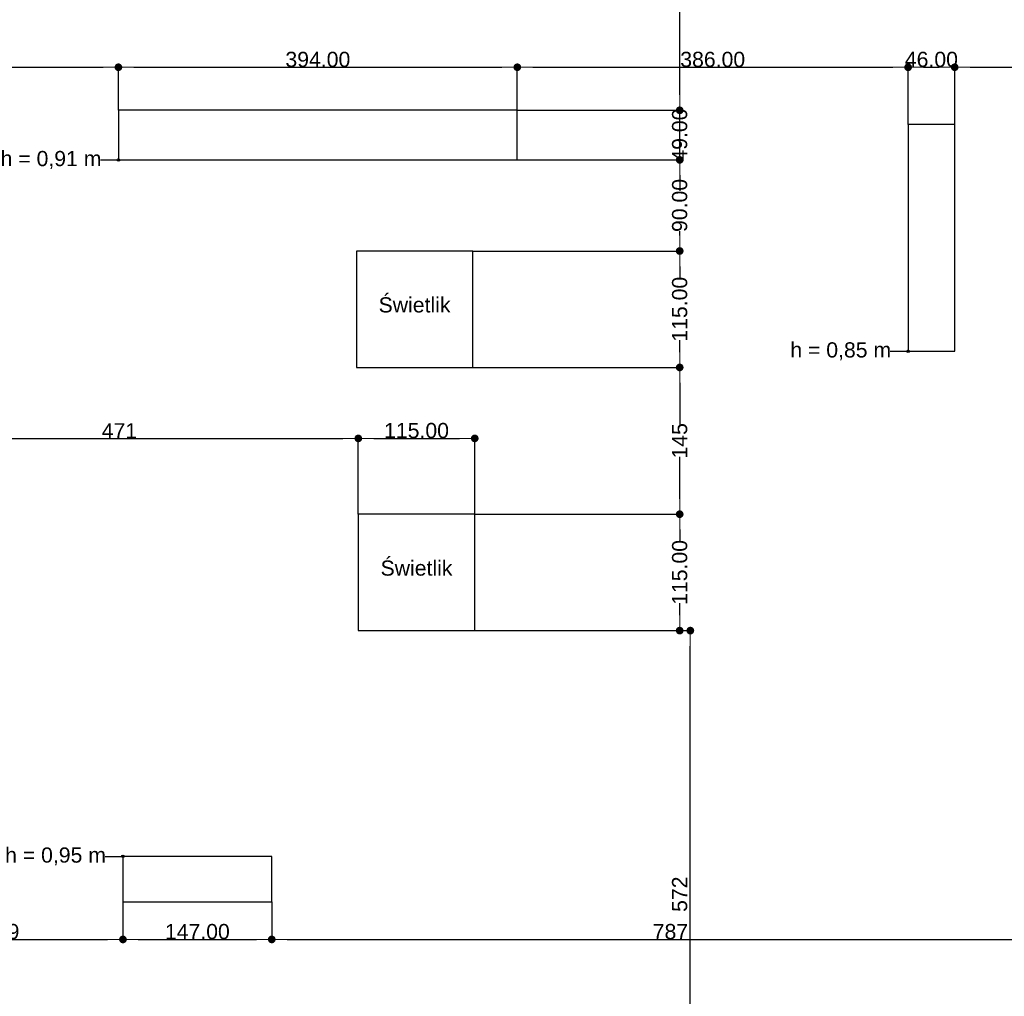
# Model space of a CAD drawing. Header units: millimetres. Extents: x -175445 to -20415, y -559200 to 231527.
# Tile 107 of 256: x -103991 to -94265, y -239425 to -229777. Entities that reach past the tile are written whole.
import ezdxf

# ---------------------------------------------------------------- set-up
doc = ezdxf.new("R2010")
doc.units = ezdxf.units.MM
doc.header["$MEASUREMENT"] = 0
doc.linetypes.add('Wipeout_Contour', pattern=[1000, 0, -1000])
for name, color, linetype in [('Linia', 7, 'Continuous'), ('Słup', 7, 'Continuous'), ('Tekst', 7, 'Continuous'), ('Wymiary', 63, 'Continuous')]:
    doc.layers.add(name, color=color, linetype=linetype)
doc.styles.add('Arial', font='txt')
doc.styles.add('Times new roman', font='txt')
doc.dimstyles.new('GENERATED_STYLE__1', dxfattribs={"dimtxt": 150, "dimasz": 152, "dimexe": 0.18, "dimexo": 0, "dimgap": 0.09, "dimtad": 1, "dimtih": 1, "dimtoh": 1, "dimlfac": 0.1, "dimzin": 0, "dimdsep": 46, "dimtxsty": 'Arial', "dimblk": 'ARROWHEAD_11', "dimblk1": 'ARROWHEAD_11', "dimblk2": 'ARROWHEAD_11', "dimcen": 0.09, "dimclrd": 114, "dimclre": 114, "dimclrt": 114, "dimazin": 0, "dimtfac": 1, "dimtdec": 4, "dimtmove": 0, "dimatfit": 3, "dimfxl": 1, "dimtolj": 1, "dimtzin": 0, "dimarcsym": 0})
doc.dimstyles.new('GENERATED_STYLE__2', dxfattribs={"dimtxt": 150, "dimasz": 152, "dimexe": 0.18, "dimexo": 0, "dimgap": 0.09, "dimtad": 1, "dimlfac": 0.1, "dimzin": 0, "dimdsep": 46, "dimtxsty": 'Arial', "dimblk": 'ARROWHEAD_11', "dimblk1": 'ARROWHEAD_11', "dimblk2": 'ARROWHEAD_11', "dimcen": 0.09, "dimclrd": 114, "dimclre": 114, "dimclrt": 114, "dimazin": 0, "dimtfac": 1, "dimtdec": 4, "dimtmove": 0, "dimatfit": 3, "dimfxl": 1, "dimtolj": 1, "dimtzin": 0, "dimarcsym": 0})
doc.dimstyles.new('GENERATED_STYLE__3', dxfattribs={"dimtxt": 150, "dimasz": 152, "dimexe": 0.18, "dimexo": 0, "dimgap": 0.09, "dimtad": 1, "dimlfac": 0.1, "dimzin": 0, "dimdsep": 46, "dimtxsty": 'Arial', "dimblk": 'ARROWHEAD_11', "dimblk1": 'ARROWHEAD_11', "dimblk2": 'ARROWHEAD_11', "dimcen": 0.09, "dimclrd": 114, "dimclre": 114, "dimclrt": 114, "dimazin": 0, "dimtfac": 1, "dimtdec": 4, "dimtmove": 2, "dimatfit": 3, "dimfxl": 1, "dimtolj": 1, "dimtzin": 0, "dimarcsym": 0})

# ---------------------------------------------------------------- blocks, each defined once
blk = doc.blocks.new('ARROWHEAD_11')
at = {"color": 0, "linetype": 'Continuous', "lineweight": 0}
blk.add_line((0, 0), (-1, 0), dxfattribs=at)
at = {"color": 0, "linetype": 'Continuous', "lineweight": 0, "const_width": 0.25, "flags": 128}
blk.add_lwpolyline([(-0.125, 0, 1), (0.125, 0, 1)], format="xyb", close=True, dxfattribs=at)
blk = doc.blocks.new('*D4026')
at = {"layer": 'Defpoints', "color": 0}
for p in [(-105365.5, -236792.9), (-102970.8, -238492.5), (-102970.8, -238862.9)]:
    blk.add_point(p, dxfattribs=at)
at = {"layer": 'Wymiary', "color": 114, "lineweight": -2}
for p, q in [((-105365.5, -236792.9), (-105365.5, -238863.1)), ((-102970.8, -238492.5), (-102970.8, -238863.1)), ((-105213.5, -238862.9), (-103122.8, -238862.9))]:
    blk.add_line(p, q, dxfattribs=at)
at = {"layer": 'Wymiary', "color": 114, "lineweight": -2, "xscale": 152, "yscale": 152, "zscale": 152, "rotation": 180}
blk.add_blockref('ARROWHEAD_11', (-105365.5, -238862.9), dxfattribs=at)
at = {"layer": 'Wymiary', "color": 114, "lineweight": -2, "xscale": 152, "yscale": 152, "zscale": 152}
blk.add_blockref('ARROWHEAD_11', (-102970.8, -238862.9), dxfattribs=at)
at = {"layer": 'Wymiary', "color": 114, "lineweight": 13, "insert": (-104168.1, -238786.2), "char_height": 150, "attachment_point": 5, "style": 'Arial'}
blk.add_mtext('\\A1;239', dxfattribs=at)
blk = doc.blocks.new('*D4027')
at = {"layer": 'Defpoints', "color": 0}
for p in [(-102970.8, -238492.5), (-101500.8, -238492.5), (-101500.8, -238862.9)]:
    blk.add_point(p, dxfattribs=at)
at = {"layer": 'Wymiary', "color": 114, "lineweight": -2}
for p, q in [((-102970.8, -238492.5), (-102970.8, -238863.1)), ((-101500.8, -238492.5), (-101500.8, -238863.1)), ((-102818.8, -238862.9), (-101652.8, -238862.9))]:
    blk.add_line(p, q, dxfattribs=at)
at = {"layer": 'Wymiary', "color": 114, "lineweight": -2, "xscale": 152, "yscale": 152, "zscale": 152, "rotation": 180}
blk.add_blockref('ARROWHEAD_11', (-102970.8, -238862.9), dxfattribs=at)
at = {"layer": 'Wymiary', "color": 114, "lineweight": -2, "xscale": 152, "yscale": 152, "zscale": 152}
blk.add_blockref('ARROWHEAD_11', (-101500.8, -238862.9), dxfattribs=at)
at = {"layer": 'Wymiary', "color": 114, "lineweight": 13, "insert": (-102235.8, -238786.2), "char_height": 150, "attachment_point": 5, "style": 'Arial'}
blk.add_mtext('\\A1;147.00', dxfattribs=at)
blk = doc.blocks.new('*D4028')
at = {"layer": 'Defpoints', "color": 0}
for p in [(-93625.5, -237942.5), (-101500.8, -238492.5), (-93625.5, -238862.9)]:
    blk.add_point(p, dxfattribs=at)
at = {"layer": 'Wymiary', "color": 114, "lineweight": -2}
for p, q in [((-93625.5, -237942.5), (-93625.5, -238863.1)), ((-101500.8, -238492.5), (-101500.8, -238863.1)), ((-101348.8, -238862.9), (-93777.5, -238862.9))]:
    blk.add_line(p, q, dxfattribs=at)
at = {"layer": 'Wymiary', "color": 114, "lineweight": -2, "xscale": 152, "yscale": 152, "zscale": 152, "rotation": 180}
blk.add_blockref('ARROWHEAD_11', (-101500.8, -238862.9), dxfattribs=at)
at = {"layer": 'Wymiary', "color": 114, "lineweight": -2, "xscale": 152, "yscale": 152, "zscale": 152}
blk.add_blockref('ARROWHEAD_11', (-93625.5, -238862.9), dxfattribs=at)
at = {"layer": 'Wymiary', "color": 114, "lineweight": 13, "insert": (-97563.1, -238786.2), "char_height": 150, "attachment_point": 5, "style": 'Arial'}
blk.add_mtext('\\A1;787', dxfattribs=at)
blk = doc.blocks.new('*D4049')
at = {"layer": 'Defpoints', "color": 0}
for p in [(-99496, -235812.4), (-97366.6, -235812.4), (-99575.5, -241532.5)]:
    blk.add_point(p, dxfattribs=at)
at = {"layer": 'Wymiary', "color": 114, "lineweight": -2}
for p, q in [((-99496, -235812.4), (-97366.4, -235812.4)), ((-97366.6, -241380.5), (-97366.6, -235964.4)), ((-99575.5, -241532.5), (-97366.4, -241532.5))]:
    blk.add_line(p, q, dxfattribs=at)
at = {"layer": 'Wymiary', "color": 114, "lineweight": -2, "xscale": 152, "yscale": 152, "zscale": 152}
for p, rotation in [((-97366.6, -235812.4), 90), ((-97366.6, -241532.5), 270)]:
    blk.add_blockref('ARROWHEAD_11', p, dxfattribs=dict(at, rotation=rotation))
at = {"layer": 'Wymiary', "color": 114, "lineweight": 13, "insert": (-97471.6, -238416), "char_height": 150, "attachment_point": 5, "rotation": 90, "style": 'Arial'}
blk.add_mtext('\\A1;572', dxfattribs=at)
blk = doc.blocks.new('*D4050')
at = {"layer": 'Defpoints', "color": 0}
for p in [(-99496, -234662.4), (-97471.6, -234662.4), (-99496, -235812.4)]:
    blk.add_point(p, dxfattribs=at)
at = {"layer": 'Wymiary', "color": 114, "lineweight": -2}
for p, q in [((-99496, -234662.4), (-97471.4, -234662.4)), ((-97471.6, -234814.4), (-97471.6, -234933.2)), ((-97471.6, -235660.4), (-97471.6, -235541.5)), ((-99496, -235812.4), (-97471.4, -235812.4))]:
    blk.add_line(p, q, dxfattribs=at)
at = {"layer": 'Wymiary', "color": 114, "lineweight": -2, "xscale": 152, "yscale": 152, "zscale": 152}
for p, rotation in [((-97471.6, -234662.4), 90), ((-97471.6, -235812.4), 270)]:
    blk.add_blockref('ARROWHEAD_11', p, dxfattribs=dict(at, rotation=rotation))
at = {"layer": 'Wymiary', "color": 114, "lineweight": 13, "insert": (-97471.6, -235237.4), "char_height": 150, "attachment_point": 5, "rotation": 90, "style": 'Arial'}
blk.add_mtext('\\A1;115.00', dxfattribs=at)
blk = doc.blocks.new('*D4051')
at = {"layer": 'Defpoints', "color": 0}
for p in [(-99515.5, -233212.5), (-97471.6, -233212.5), (-99496, -234662.4)]:
    blk.add_point(p, dxfattribs=at)
at = {"layer": 'Wymiary', "color": 114, "lineweight": -2}
for p, q in [((-99515.5, -233212.5), (-97471.4, -233212.5)), ((-97471.6, -233364.5), (-97471.6, -233778.1)), ((-97471.6, -234510.4), (-97471.6, -234096.7)), ((-99496, -234662.4), (-97471.4, -234662.4))]:
    blk.add_line(p, q, dxfattribs=at)
at = {"layer": 'Wymiary', "color": 114, "lineweight": -2, "xscale": 152, "yscale": 152, "zscale": 152}
for p, rotation in [((-97471.6, -233212.5), 90), ((-97471.6, -234662.4), 270)]:
    blk.add_blockref('ARROWHEAD_11', p, dxfattribs=dict(at, rotation=rotation))
at = {"layer": 'Wymiary', "color": 114, "lineweight": 13, "insert": (-97471.6, -233937.4), "char_height": 150, "attachment_point": 5, "rotation": 90, "style": 'Arial'}
blk.add_mtext('\\A1;145', dxfattribs=at)
blk = doc.blocks.new('*D4052')
at = {"layer": 'Defpoints', "color": 0}
for p in [(-99515.5, -232062.5), (-97471.6, -232062.5), (-99515.5, -233212.5)]:
    blk.add_point(p, dxfattribs=at)
at = {"layer": 'Wymiary', "color": 114, "lineweight": -2}
for p, q in [((-99515.5, -232062.5), (-97471.4, -232062.5)), ((-97471.6, -232214.5), (-97471.6, -232333.4)), ((-97471.6, -233060.5), (-97471.6, -232941.6)), ((-99515.5, -233212.5), (-97471.4, -233212.5))]:
    blk.add_line(p, q, dxfattribs=at)
at = {"layer": 'Wymiary', "color": 114, "lineweight": -2, "xscale": 152, "yscale": 152, "zscale": 152}
for p, rotation in [((-97471.6, -232062.5), 90), ((-97471.6, -233212.5), 270)]:
    blk.add_blockref('ARROWHEAD_11', p, dxfattribs=dict(at, rotation=rotation))
at = {"layer": 'Wymiary', "color": 114, "lineweight": 13, "insert": (-97471.6, -232637.5), "char_height": 150, "attachment_point": 5, "rotation": 90, "style": 'Arial'}
blk.add_mtext('\\A1;115.00', dxfattribs=at)
blk = doc.blocks.new('*D4053')
at = {"layer": 'Defpoints', "color": 0}
for p in [(-99075.5, -231162.5), (-97471.6, -231162.5), (-99515.5, -232062.5)]:
    blk.add_point(p, dxfattribs=at)
at = {"layer": 'Wymiary', "color": 114, "lineweight": -2}
for p, q in [((-99075.5, -231162.5), (-97471.4, -231162.5)), ((-97471.6, -231314.5), (-97471.6, -231359.6)), ((-97471.6, -231910.5), (-97471.6, -231865.4)), ((-99515.5, -232062.5), (-97471.4, -232062.5))]:
    blk.add_line(p, q, dxfattribs=at)
at = {"layer": 'Wymiary', "color": 114, "lineweight": -2, "xscale": 152, "yscale": 152, "zscale": 152}
for p, rotation in [((-97471.6, -231162.5), 90), ((-97471.6, -232062.5), 270)]:
    blk.add_blockref('ARROWHEAD_11', p, dxfattribs=dict(at, rotation=rotation))
at = {"layer": 'Wymiary', "color": 114, "lineweight": 13, "insert": (-97471.6, -231612.5), "char_height": 150, "attachment_point": 5, "rotation": 90, "style": 'Arial'}
blk.add_mtext('\\A1;90.00', dxfattribs=at)
blk = doc.blocks.new('*D4054')
at = {"layer": 'Defpoints', "color": 0}
for p in [(-99075.5, -230672.5), (-97471.6, -230672.5), (-99075.5, -231162.5)]:
    blk.add_point(p, dxfattribs=at)
at = {"layer": 'Wymiary', "color": 114, "lineweight": -2}
for p, q in [((-97471.6, -230520.5), (-97471.6, -230368.5)), ((-99075.5, -230672.5), (-97471.4, -230672.5)), ((-97471.6, -231162.5), (-97471.6, -230672.5)), ((-99075.5, -231162.5), (-97471.4, -231162.5)), ((-97471.6, -231314.5), (-97471.6, -231466.5))]:
    blk.add_line(p, q, dxfattribs=at)
at = {"layer": 'Wymiary', "color": 114, "lineweight": -2, "xscale": 152, "yscale": 152, "zscale": 152}
for p, rotation in [((-97471.6, -230672.5), 270), ((-97471.6, -231162.5), 90)]:
    blk.add_blockref('ARROWHEAD_11', p, dxfattribs=dict(at, rotation=rotation))
at = {"layer": 'Wymiary', "color": 114, "lineweight": 13, "insert": (-97471.6, -230917.5), "char_height": 150, "attachment_point": 5, "rotation": 90, "style": 'Arial'}
blk.add_mtext('\\A1;49.00', dxfattribs=at)
blk = doc.blocks.new('*D4055')
at = {"layer": 'Defpoints', "color": 0}
for p in [(-97471.6, -224709.3), (-97336.6, -224709.3), (-99075.5, -230672.5)]:
    blk.add_point(p, dxfattribs=at)
at = {"layer": 'Wymiary', "color": 114, "lineweight": -2}
for p, q in [((-97336.6, -224709.3), (-97471.8, -224709.3)), ((-97471.6, -224861.3), (-97471.6, -227525.2)), ((-97471.6, -230520.5), (-97471.6, -227856.6)), ((-99075.5, -230672.5), (-97471.4, -230672.5))]:
    blk.add_line(p, q, dxfattribs=at)
at = {"layer": 'Wymiary', "color": 114, "lineweight": -2, "xscale": 152, "yscale": 152, "zscale": 152}
for p, rotation in [((-97471.6, -224709.3), 90), ((-97471.6, -230672.5), 270)]:
    blk.add_blockref('ARROWHEAD_11', p, dxfattribs=dict(at, rotation=rotation))
at = {"layer": 'Wymiary', "color": 114, "lineweight": 13, "insert": (-97471.6, -227690.9), "char_height": 150, "attachment_point": 5, "rotation": 90, "style": 'Arial'}
blk.add_mtext('\\A1;596', dxfattribs=at)
blk = doc.blocks.new('*D4076')
at = {"layer": 'Defpoints', "color": 0}
for p in [(-103015.5, -230247.3), (-103015.5, -230672.5), (-106035.5, -232022.9)]:
    blk.add_point(p, dxfattribs=at)
at = {"layer": 'Wymiary', "color": 114, "lineweight": -2}
for p, q in [((-106035.5, -232022.9), (-106035.5, -230247.1)), ((-105883.5, -230247.3), (-103167.5, -230247.3)), ((-103015.5, -230672.5), (-103015.5, -230247.1))]:
    blk.add_line(p, q, dxfattribs=at)
at = {"layer": 'Wymiary', "color": 114, "lineweight": -2, "xscale": 152, "yscale": 152, "zscale": 152, "rotation": 180}
blk.add_blockref('ARROWHEAD_11', (-106035.5, -230247.3), dxfattribs=at)
at = {"layer": 'Wymiary', "color": 114, "lineweight": -2, "xscale": 152, "yscale": 152, "zscale": 152}
blk.add_blockref('ARROWHEAD_11', (-103015.5, -230247.3), dxfattribs=at)
at = {"layer": 'Wymiary', "color": 114, "lineweight": 13, "insert": (-104525.5, -230170.6), "char_height": 150, "attachment_point": 5, "style": 'Arial'}
blk.add_mtext('\\A1;302.00', dxfattribs=at)
blk = doc.blocks.new('*D4077')
at = {"layer": 'Defpoints', "color": 0}
for p in [(-99075.5, -230247.3), (-103015.5, -230672.5), (-99075.5, -230672.5)]:
    blk.add_point(p, dxfattribs=at)
at = {"layer": 'Wymiary', "color": 114, "lineweight": -2}
for p, q in [((-103015.5, -230672.5), (-103015.5, -230247.1)), ((-102863.5, -230247.3), (-99227.5, -230247.3)), ((-99075.5, -230672.5), (-99075.5, -230247.1))]:
    blk.add_line(p, q, dxfattribs=at)
at = {"layer": 'Wymiary', "color": 114, "lineweight": -2, "xscale": 152, "yscale": 152, "zscale": 152, "rotation": 180}
blk.add_blockref('ARROWHEAD_11', (-103015.5, -230247.3), dxfattribs=at)
at = {"layer": 'Wymiary', "color": 114, "lineweight": -2, "xscale": 152, "yscale": 152, "zscale": 152}
blk.add_blockref('ARROWHEAD_11', (-99075.5, -230247.3), dxfattribs=at)
at = {"layer": 'Wymiary', "color": 114, "lineweight": 13, "insert": (-101045.5, -230170.6), "char_height": 150, "attachment_point": 5, "style": 'Arial'}
blk.add_mtext('\\A1;394.00', dxfattribs=at)
blk = doc.blocks.new('*D4078')
at = {"layer": 'Defpoints', "color": 0}
for p in [(-95215.5, -230247.3), (-99075.5, -230672.5), (-95215.5, -230812.5)]:
    blk.add_point(p, dxfattribs=at)
at = {"layer": 'Wymiary', "color": 114, "lineweight": -2}
for p, q in [((-99075.5, -230672.5), (-99075.5, -230247.1)), ((-98923.5, -230247.3), (-95367.5, -230247.3)), ((-95215.5, -230812.5), (-95215.5, -230247.1))]:
    blk.add_line(p, q, dxfattribs=at)
at = {"layer": 'Wymiary', "color": 114, "lineweight": -2, "xscale": 152, "yscale": 152, "zscale": 152, "rotation": 180}
blk.add_blockref('ARROWHEAD_11', (-99075.5, -230247.3), dxfattribs=at)
at = {"layer": 'Wymiary', "color": 114, "lineweight": -2, "xscale": 152, "yscale": 152, "zscale": 152}
blk.add_blockref('ARROWHEAD_11', (-95215.5, -230247.3), dxfattribs=at)
at = {"layer": 'Wymiary', "color": 114, "lineweight": 13, "insert": (-97145.5, -230170.6), "char_height": 150, "attachment_point": 5, "style": 'Arial'}
blk.add_mtext('\\A1;386.00', dxfattribs=at)
blk = doc.blocks.new('*D4079')
at = {"layer": 'Defpoints', "color": 0}
for p in [(-94755.5, -230247.3), (-95215.5, -230812.5), (-94755.5, -230812.5)]:
    blk.add_point(p, dxfattribs=at)
at = {"layer": 'Wymiary', "color": 114, "lineweight": -2}
for p, q in [((-95215.5, -230812.5), (-95215.5, -230247.1)), ((-95063.5, -230247.3), (-94907.5, -230247.3)), ((-94755.5, -230812.5), (-94755.5, -230247.1))]:
    blk.add_line(p, q, dxfattribs=at)
at = {"layer": 'Wymiary', "color": 114, "lineweight": -2, "xscale": 152, "yscale": 152, "zscale": 152, "rotation": 180}
blk.add_blockref('ARROWHEAD_11', (-95215.5, -230247.3), dxfattribs=at)
at = {"layer": 'Wymiary', "color": 114, "lineweight": -2, "xscale": 152, "yscale": 152, "zscale": 152}
blk.add_blockref('ARROWHEAD_11', (-94755.5, -230247.3), dxfattribs=at)
at = {"layer": 'Wymiary', "color": 114, "lineweight": 13, "insert": (-94985.5, -230170.6), "char_height": 150, "attachment_point": 5, "style": 'Arial'}
blk.add_mtext('\\A1;46.00', dxfattribs=at)
blk = doc.blocks.new('*D4080')
at = {"layer": 'Defpoints', "color": 0}
for p in [(-92915.5, -230247.3), (-92915.5, -230712.5), (-94755.5, -230812.5)]:
    blk.add_point(p, dxfattribs=at)
at = {"layer": 'Wymiary', "color": 114, "lineweight": -2}
for p, q in [((-94755.5, -230812.5), (-94755.5, -230247.1)), ((-94603.5, -230247.3), (-93067.5, -230247.3)), ((-92915.5, -230712.5), (-92915.5, -230247.1))]:
    blk.add_line(p, q, dxfattribs=at)
at = {"layer": 'Wymiary', "color": 114, "lineweight": -2, "xscale": 152, "yscale": 152, "zscale": 152, "rotation": 180}
blk.add_blockref('ARROWHEAD_11', (-94755.5, -230247.3), dxfattribs=at)
at = {"layer": 'Wymiary', "color": 114, "lineweight": -2, "xscale": 152, "yscale": 152, "zscale": 152}
blk.add_blockref('ARROWHEAD_11', (-92915.5, -230247.3), dxfattribs=at)
at = {"layer": 'Wymiary', "color": 114, "lineweight": 13, "insert": (-93835.5, -230170.6), "char_height": 150, "attachment_point": 5, "style": 'Arial'}
blk.add_mtext('\\A1;184.00', dxfattribs=at)
blk = doc.blocks.new('*D4094')
at = {"layer": 'Defpoints', "color": 0}
for p in [(-156154, -232007.7), (-69175.5, -241776.5), (-69175.5, -249034)]:
    blk.add_point(p, dxfattribs=at)
at = {"layer": 'Wymiary', "color": 114, "lineweight": -2}
for p, q in [((-156154, -232007.7), (-156154, -249034.2)), ((-69175.5, -241776.5), (-69175.5, -249034.2)), ((-156002, -249034), (-69327.5, -249034))]:
    blk.add_line(p, q, dxfattribs=at)
at = {"layer": 'Wymiary', "color": 114, "lineweight": -2, "xscale": 152, "yscale": 152, "zscale": 152, "rotation": 180}
blk.add_blockref('ARROWHEAD_11', (-156154, -249034), dxfattribs=at)
at = {"layer": 'Wymiary', "color": 114, "lineweight": -2, "xscale": 152, "yscale": 152, "zscale": 152}
blk.add_blockref('ARROWHEAD_11', (-69175.5, -249034), dxfattribs=at)
at = {"layer": 'Wymiary', "color": 114, "lineweight": 13, "insert": (-112664.7, -248957.3), "char_height": 150, "attachment_point": 5, "style": 'Arial'}
blk.add_mtext('\\A1;8697', dxfattribs=at)
blk = doc.blocks.new('*D4108')
at = {"layer": 'Defpoints', "color": 0}
for p in [(-100646, -233913.5), (-100646, -234662.4), (-105365.5, -236792.9)]:
    blk.add_point(p, dxfattribs=at)
at = {"layer": 'Wymiary', "color": 114, "lineweight": -2}
for p, q in [((-105365.5, -236792.9), (-105365.5, -233913.3)), ((-105213.5, -233913.5), (-100798, -233913.5)), ((-100646, -234662.4), (-100646, -233913.3))]:
    blk.add_line(p, q, dxfattribs=at)
at = {"layer": 'Wymiary', "color": 114, "lineweight": -2, "xscale": 152, "yscale": 152, "zscale": 152, "rotation": 180}
blk.add_blockref('ARROWHEAD_11', (-105365.5, -233913.5), dxfattribs=at)
at = {"layer": 'Wymiary', "color": 114, "lineweight": -2, "xscale": 152, "yscale": 152, "zscale": 152}
blk.add_blockref('ARROWHEAD_11', (-100646, -233913.5), dxfattribs=at)
at = {"layer": 'Wymiary', "color": 114, "lineweight": 13, "insert": (-103005.8, -233838.1), "char_height": 150, "attachment_point": 5, "style": 'Arial'}
blk.add_mtext('\\A1;471', dxfattribs=at)
blk = doc.blocks.new('*D4109')
at = {"layer": 'Defpoints', "color": 0}
for p in [(-99496, -233913.5), (-100646, -234662.4), (-99496, -234662.4)]:
    blk.add_point(p, dxfattribs=at)
at = {"layer": 'Wymiary', "color": 114, "lineweight": -2}
for p, q in [((-100646, -234662.4), (-100646, -233913.3)), ((-100494, -233913.5), (-99648, -233913.5)), ((-99496, -234662.4), (-99496, -233913.3))]:
    blk.add_line(p, q, dxfattribs=at)
at = {"layer": 'Wymiary', "color": 114, "lineweight": -2, "xscale": 152, "yscale": 152, "zscale": 152, "rotation": 180}
blk.add_blockref('ARROWHEAD_11', (-100646, -233913.5), dxfattribs=at)
at = {"layer": 'Wymiary', "color": 114, "lineweight": -2, "xscale": 152, "yscale": 152, "zscale": 152}
blk.add_blockref('ARROWHEAD_11', (-99496, -233913.5), dxfattribs=at)
at = {"layer": 'Wymiary', "color": 114, "lineweight": 13, "insert": (-100071, -233836.8), "char_height": 150, "attachment_point": 5, "style": 'Arial'}
blk.add_mtext('\\A1;115.00', dxfattribs=at)

msp = doc.modelspace()

# ---------------------------------------------------------------- texts
at = {"layer": 'Tekst', "char_height": 150, "attachment_point": 2, "style": 'Times new roman'}
for s, insert in [('\\A1;{\\fArial|b0|i0|c0|p38;h = 0,91 m}', (-103681.2, -231074.2)), ('\\A1;{\\fArial|b0|i0|c0|p38;h = 0,85 m}', (-95881.202, -232964.2)), ('\\A1;{\\fArial|b0|i0|c0|p38;h = 0,95 m}', (-103636.542, -237954.2))]:
    msp.add_mtext(s, dxfattribs=dict(at, insert=insert))

# ---------------------------------------------------------------- wipeouts: each hides what was drawn before it
at = {"color": 254, "linetype": 'Wipeout_Contour', "lineweight": 0, "ltscale": 417137.581815}
msp.add_wipeout([(-103015.476, -230672.5), (-103015.476, -231162.5), (-99075.476, -231162.5), (-99075.476, -230672.5)], dxfattribs=at).dxf.layer = 'Słup'
at = {"color": 254, "linetype": 'Wipeout_Contour', "lineweight": 0, "ltscale": 392837.821599}
msp.add_wipeout([(-95215.476, -233052.5), (-94755.476, -233052.5), (-94755.476, -230812.5), (-95215.476, -230812.5)], dxfattribs=at).dxf.layer = 'Słup'
at = {"color": 254, "linetype": 'Wipeout_Contour', "lineweight": 0, "ltscale": 411446.111291}
msp.add_wipeout([(-100665.476, -233212.5), (-99515.476, -233212.5), (-99515.476, -232062.5), (-100665.476, -232062.5)], dxfattribs=at).dxf.layer = 'Słup'
at = {"color": 254, "linetype": 'Wipeout_Contour', "lineweight": 0, "ltscale": 408471.046839}
msp.add_wipeout([(-100646.041, -235812.369), (-99496.041, -235812.369), (-99496.041, -234662.369), (-100646.041, -234662.369)], dxfattribs=at).dxf.layer = 'Słup'
at = {"color": 254, "linetype": 'Wipeout_Contour', "lineweight": 0, "ltscale": 413808.543756}
msp.add_wipeout([(-102970.816, -238042.5), (-102970.816, -238492.5), (-101500.816, -238492.5), (-101500.816, -238042.5)], dxfattribs=at).dxf.layer = 'Słup'

# ---------------------------------------------------------------- next in the draw order: hatches: boundary and pattern name
at = {"layer": 'Linia', "linetype": 'Continuous'}
for points in [[(-103002.976, -231162.5), (-103003.927, -231157.716), (-103006.637, -231153.661), (-103010.692, -231150.951), (-103015.476, -231150), (-103020.259, -231150.951), (-103024.314, -231153.661), (-103027.024, -231157.716), (-103027.976, -231162.5), (-103027.024, -231167.283), (-103024.314, -231171.339), (-103020.259, -231174.048), (-103015.476, -231175), (-103010.692, -231174.048), (-103006.637, -231171.339), (-103003.927, -231167.283)], [(-95202.976, -233052.5), (-95203.927, -233047.716), (-95206.637, -233043.661), (-95210.692, -233040.951), (-95215.476, -233040), (-95220.259, -233040.951), (-95224.314, -233043.661), (-95227.024, -233047.716), (-95227.976, -233052.5), (-95227.024, -233057.283), (-95224.314, -233061.339), (-95220.259, -233064.048), (-95215.476, -233065), (-95210.692, -233064.048), (-95206.637, -233061.339), (-95203.927, -233057.283)], [(-102958.316, -238042.5), (-102959.268, -238037.716), (-102961.977, -238033.661), (-102966.033, -238030.951), (-102970.816, -238030), (-102975.6, -238030.951), (-102979.655, -238033.661), (-102982.365, -238037.716), (-102983.316, -238042.5), (-102982.365, -238047.283), (-102979.655, -238051.339), (-102975.6, -238054.048), (-102970.816, -238055), (-102966.033, -238054.048), (-102961.977, -238051.339), (-102959.268, -238047.283)]]:
    msp.add_hatch(color=256, dxfattribs=at).paths.add_polyline_path(points)

# ---------------------------------------------------------------- next in the draw order: linework, layer by layer
at = {"layer": 'Linia'}
for p, q in [((-103192.284, -231162.5), (-103027.976, -231162.5)), ((-95392.284, -233052.5), (-95227.976, -233052.5)), ((-103147.625, -238042.5), (-102983.316, -238042.5))]:
    msp.add_line(p, q, dxfattribs=at)
for centre in [(-103015.476, -231162.5), (-95215.476, -233052.5), (-102970.816, -238042.5)]:
    msp.add_circle(centre, 12.5, dxfattribs=at)
at = {"layer": 'Słup'}
for p, q in [((-103015.476, -230672.5), (-103015.476, -231162.5)), ((-99075.476, -230672.5), (-103015.476, -230672.5)), ((-99075.476, -231162.5), (-99075.476, -230672.5)), ((-94755.476, -230812.5), (-95215.476, -230812.5)), ((-95215.476, -230812.5), (-95215.476, -233052.5)), ((-94755.476, -233052.5), (-94755.476, -230812.5)), ((-103015.476, -231162.5), (-99075.476, -231162.5)), ((-99515.476, -232062.5), (-100665.476, -232062.5)), ((-100665.476, -232062.5), (-100665.476, -233212.5)), ((-99515.476, -233212.5), (-99515.476, -232062.5)), ((-95215.476, -233052.5), (-94755.476, -233052.5)), ((-100665.476, -233212.5), (-99515.476, -233212.5)), ((-99496.041, -234662.369), (-100646.041, -234662.369)), ((-100646.041, -234662.369), (-100646.041, -235812.369)), ((-99496.041, -235812.369), (-99496.041, -234662.369)), ((-100646.041, -235812.369), (-99496.041, -235812.369)), ((-102970.816, -238042.5), (-102970.816, -238492.5)), ((-101500.816, -238042.5), (-102970.816, -238042.5)), ((-101500.816, -238492.5), (-101500.816, -238042.5)), ((-102970.816, -238492.5), (-101500.816, -238492.5))]:
    msp.add_line(p, q, dxfattribs=at)

# ---------------------------------------------------------------- next in the draw order: texts
at = {"layer": 'Tekst', "char_height": 150, "attachment_point": 2, "style": 'Times new roman'}
for insert in [(-100090.476, -232519.505), (-100071.041, -235119.375)]:
    msp.add_mtext('\\A1;{\\fArial|b0|i0|c0|p38;Świetlik}', dxfattribs=dict(at, insert=insert))

# ---------------------------------------------------------------- next in the draw order: dimensions: what is measured, and where the dimension line sits
at = {"layer": 'Wymiary', "color": 114, "lineweight": 13}
for base, p1, p2, text, dimstyle, picture, middle in [((-97471.611, -224709.309), (-99075.476, -230672.5), (-97336.609, -224709.309), '596', 'GENERATED_STYLE__2', '*D4055', (-97471.611, -227690.904)), ((-97471.611, -233212.5), (-99496.041, -234662.369), (-99515.476, -233212.5), '145', 'GENERATED_STYLE__2', '*D4051', (-97471.611, -233937.435)), ((-97366.611, -235812.369), (-99575.496, -241532.5), (-99496.041, -235812.369), '572', 'GENERATED_STYLE__3', '*D4049', (-97471.611, -238416.02))]:
    dim = msp.add_linear_dim(base=base, p1=p1, p2=p2, angle=90, text=text, dimstyle=dimstyle, dxfattribs=at)
    dim.commit()
    dim.dimension.update_dxf_attribs({"geometry": picture, "text_midpoint": middle, "dimtype": 160, "text_rotation": 90})
for base, p1, p2, picture, middle in [((-103015.476, -230247.295), (-106035.497, -232022.858), (-103015.476, -230672.5), '*D4076', (-104525.486, -230247.295)), ((-99075.476, -230247.295), (-103015.476, -230672.5), (-99075.476, -230672.5), '*D4077', (-101045.476, -230247.295)), ((-95215.476, -230247.295), (-99075.476, -230672.5), (-95215.476, -230812.5), '*D4078', (-97145.476, -230247.295)), ((-94755.476, -230247.295), (-95215.476, -230812.5), (-94755.476, -230812.5), '*D4079', (-94985.476, -230247.295)), ((-92915.476, -230247.295), (-94755.476, -230812.5), (-92915.476, -230712.5), '*D4080', (-93835.476, -230247.295)), ((-99496.041, -233913.482), (-100646.041, -234662.369), (-99496.041, -234662.369), '*D4109', (-100071.041, -233913.482)), ((-101500.816, -238862.891), (-102970.816, -238492.5), (-101500.816, -238492.5), '*D4027', (-102235.816, -238862.891))]:
    dim = msp.add_linear_dim(base=base, p1=p1, p2=p2, dimstyle='GENERATED_STYLE__1', dxfattribs=at)
    dim.commit()
    dim.dimension.update_dxf_attribs({"geometry": picture, "text_midpoint": middle, "dimtype": 160})
for base, p1, p2, picture, middle in [((-97471.611, -230672.5), (-99075.476, -231162.5), (-99075.476, -230672.5), '*D4054', (-97471.611, -230917.5)), ((-97471.611, -231162.5), (-99515.476, -232062.5), (-99075.476, -231162.5), '*D4053', (-97471.611, -231612.5)), ((-97471.611, -232062.5), (-99515.476, -233212.5), (-99515.476, -232062.5), '*D4052', (-97471.611, -232637.5)), ((-97471.611, -234662.369), (-99496.041, -235812.369), (-99496.041, -234662.369), '*D4050', (-97471.611, -235237.369))]:
    dim = msp.add_linear_dim(base=base, p1=p1, p2=p2, angle=90, dimstyle='GENERATED_STYLE__2', dxfattribs=at)
    dim.commit()
    dim.dimension.update_dxf_attribs({"geometry": picture, "text_midpoint": middle, "dimtype": 160, "text_rotation": 90})
for base, p1, p2, text, picture, middle in [((-69175.477, -249034.024), (-156154.021, -232007.681), (-69175.477, -241776.539), '8697', '*D4094', (-112664.749, -249034.024)), ((-100646.041, -233913.482), (-105365.476, -236792.858), (-100646.041, -234662.369), '471', '*D4108', (-103005.758, -233913.482)), ((-102970.816, -238862.891), (-105365.476, -236792.858), (-102970.816, -238492.5), '239', '*D4026', (-104168.146, -238862.891)), ((-93625.476, -238862.891), (-101500.816, -238492.5), (-93625.476, -237942.5), '787', '*D4028', (-97563.146, -238862.891))]:
    dim = msp.add_linear_dim(base=base, p1=p1, p2=p2, text=text, dimstyle='GENERATED_STYLE__1', dxfattribs=at)
    dim.commit()
    dim.dimension.update_dxf_attribs({"geometry": picture, "text_midpoint": middle, "dimtype": 160})

doc.saveas('drawing.dxf')
